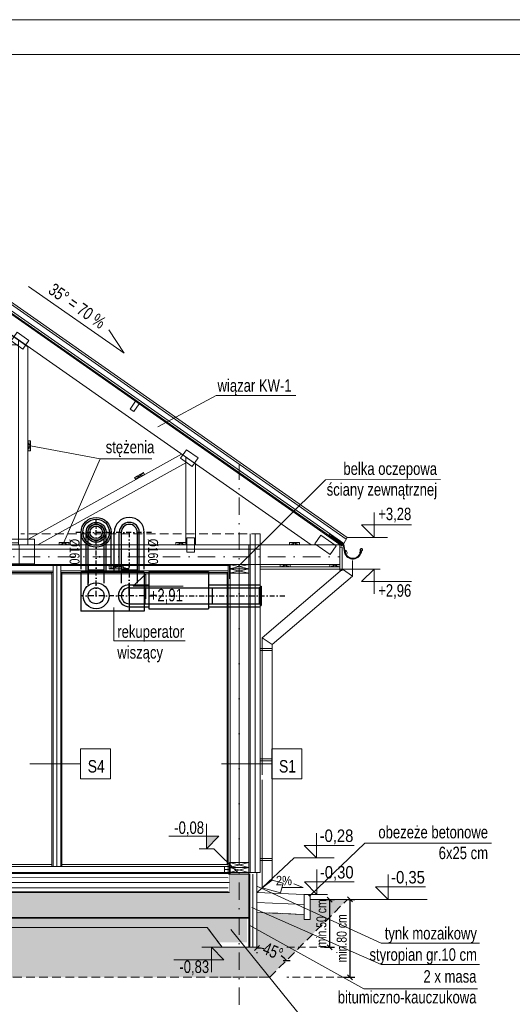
# Model space of a CAD drawing. Header units: inches. Extents: x 0 to 77643, y -44170 to 0.
# Tile 153 of 159: x 74493 to 74987, y -38552 to -37565. Entities that reach past the tile are written whole.
import ezdxf
from ezdxf.enums import TextEntityAlignment as Align

# ---------------------------------------------------------------- set-up
doc = ezdxf.new("R2010")
doc.units = ezdxf.units.IN
doc.header["$MEASUREMENT"] = 0
for name, pattern in [('DASHDOT', [1, 0.5, -0.25, 0, -0.25]), ('DASHED', [0.75, 0.5, -0.25]), ('HIDDEN', [0.375, 0.25, -0.125])]:
    doc.linetypes.add(name, pattern=pattern)
doc.layers.get('0').update_dxf_attribs({"lineweight": 0})
doc.layers.get('Defpoints').update_dxf_attribs({"lineweight": 0})
for name, color, linetype, lineweight in [('A--tabelka rysunku', 7, 'Continuous', 0), ('p--elewacja cienka', 251, 'Continuous', 0), ('p--koty wyso-konstr', 1, 'Continuous', 9), ('p--koty wysok.', 141, 'Continuous', 0), ('p--ocieplenie w.wew.', 53, 'Continuous', 0), ('p--ocieplenie-w.zew', 77, 'Continuous', 0), ('p--opisy dodatkowe', 33, 'Continuous', 0), ('p--opisy konstrukcji', 64, 'Continuous', 0), ('p--osie konstr', 1, 'DASHDOT', 15), ('p--przekrój szraf', 56, 'HIDDEN', 5), ('p--przekrój-cienki', 2, 'HIDDEN', 5), ('p--przekrój-drew', 3, 'Continuous', 20), ('p--przekrój-izolacje', 9, 'Continuous', 0), ('p--płyta GK', 2, 'Continuous', 0), ('p--rekuperator', 204, 'Continuous', 25), ('p--spadki terenu', 141, 'Continuous', 0), ('p--symbole ścian', 53, 'Continuous', 0), ('p--wiązar dachowy', 3, 'Continuous', 0), ('p--wymiary-1-50', 5, 'Continuous', 0)]:
    doc.layers.add(name, color=color, linetype=linetype, lineweight=lineweight)
doc.styles.add('1-50', font='arial.ttf', dxfattribs={"width": 0.75, "height": 12.5})
doc.styles.add('1-50m', font='arial.ttf', dxfattribs={"width": 0.75, "height": 10})
doc.styles.get("Standard").update_dxf_attribs({"font": 'arial.ttf', "width": 0.75})
doc.styles.add('STYL-1', font='arial.ttf', dxfattribs={"width": 0.75})
doc.linetypes.add('BATTING', pattern='A,0.0001,-0.1,[134,ltypeshp.shx,S=0.1,R=0,X=-0.1,Y=0],-0.2,[134,ltypeshp.shx,S=0.1,R=180,X=0.1,Y=0],-0.1', length=0.4001)
doc.linetypes.add('LINIA17', pattern='A,1e-05,[146,RODZLIN.shx,S=0.03819,R=0,X=0,Y=-0.13482],-1.52796', length=1.52797)
doc.linetypes.add('Teren', pattern='A,1e-06,[1,GRUNT.shx,S=0.01,R=0,X=-0.0001,Y=0],-2', length=2.000001)
doc.dimstyles.new('1-50', dxfattribs={"dimtxt": 12.5, "dimasz": 5, "dimexe": 5, "dimexo": 5, "dimgap": 0.09, "dimtad": 0, "dimdsep": 46, "dimtxsty": '1-50', "dimblk": 'OBLIQUE', "dimcen": 0.09, "dimadec": 0, "dimazin": 0, "dimtfac": 1, "dimtdec": 4, "dimtix": 1, "dimtofl": 0, "dimtmove": 2, "dimatfit": 3, "dimldrblk": 'OBLIQUE', "dimfxl": 5, "dimfxlon": 1, "dimtvp": 0.8, "dimtolj": 1, "dimtzin": 0, "dimarcsym": 0})
doc.dimstyles.new('1-50m', dxfattribs={"dimtxt": 12.5, "dimasz": 5, "dimexe": 5, "dimexo": 5, "dimgap": 0.09, "dimtad": 0, "dimdsep": 46, "dimtxsty": '1-50', "dimblk": 'OBLIQUE', "dimcen": 0.09, "dimadec": 0, "dimazin": 0, "dimtfac": 1, "dimtdec": 4, "dimtix": 1, "dimtofl": 0, "dimtmove": 2, "dimatfit": 3, "dimldrblk": 'OBLIQUE', "dimfxl": 5, "dimfxlon": 1, "dimtvp": 0.8, "dimtolj": 1, "dimtzin": 0, "dimarcsym": 0})

# ---------------------------------------------------------------- blocks, each defined once
blk = doc.blocks.new('kota wykoń')
for p, q in [((0, 25), (0, 0)), ((0, 0), (-12.5, 12.5)), ((-12.5, 12.5), (37.5, 12.5))]:
    blk.add_line(p, q)
at = {"lineweight": 0}
blk.add_line((-2.5, 0), (2.5, 0), dxfattribs=at)
blk = doc.blocks.new('_OBLIQUE')
at = {"color": 0, "linetype": 'ByBlock', "lineweight": -2}
for p, q in [((-0.5, -0.5), (0.5, 0.5)), ((0, 0), (0, 0))]:
    blk.add_line(p, q, dxfattribs=at)
blk = doc.blocks.new('*D1103')
at = {"layer": 'Defpoints', "color": 0}
for p in [(74049.68, -38393.6), (74734.08, -38393.6), (74734.08, -38639.65)]:
    blk.add_point(p, dxfattribs=at)
at = {"layer": 'p--wymiary-1-50', "color": 0, "lineweight": -2}
for p, q in [((74049.68, -38634.65), (74049.68, -38644.65)), ((74734.08, -38634.65), (74734.08, -38644.65)), ((74049.68, -38639.65), (74734.08, -38639.65))]:
    blk.add_line(p, q, dxfattribs=at)
at = {"layer": 'p--wymiary-1-50', "color": 0, "lineweight": -2, "xscale": 5, "yscale": 5, "zscale": 5, "rotation": 180}
blk.add_blockref('_OBLIQUE', (74049.68, -38639.65), dxfattribs=at)
at = {"layer": 'p--wymiary-1-50', "color": 0, "lineweight": -2, "xscale": 5, "yscale": 5, "zscale": 5}
blk.add_blockref('_OBLIQUE', (74734.08, -38639.65), dxfattribs=at)
at = {"layer": 'p--wymiary-1-50', "color": 0, "linetype": 'Continuous', "ltscale": 12, "insert": (74391.88, -38629.44), "char_height": 12.5, "attachment_point": 5, "style": '1-50'}
blk.add_mtext('\\A1;684.4', dxfattribs=at)
blk = doc.blocks.new('*D1105')
at = {"layer": 'Defpoints', "color": 0}
for p in [(74713.13, -38406.03), (74734.08, -38406.03), (74734.08, -38609.96)]:
    blk.add_point(p, dxfattribs=at)
at = {"layer": 'p--wymiary-1-50', "color": 0, "lineweight": -2}
for p, q in [((74713.13, -38604.96), (74713.13, -38614.96)), ((74734.08, -38604.96), (74734.08, -38614.96)), ((74713.13, -38609.96), (74708.13, -38609.96)), ((74734.08, -38609.96), (74739.08, -38609.96))]:
    blk.add_line(p, q, dxfattribs=at)
at = {"layer": 'p--wymiary-1-50', "color": 0, "lineweight": -2, "xscale": 5, "yscale": 5, "zscale": 5}
blk.add_blockref('_OBLIQUE', (74713.13, -38609.96), dxfattribs=at)
at = {"layer": 'p--wymiary-1-50', "color": 0, "lineweight": -2, "xscale": 5, "yscale": 5, "zscale": 5, "rotation": 180}
blk.add_blockref('_OBLIQUE', (74734.08, -38609.96), dxfattribs=at)
at = {"layer": 'p--wymiary-1-50', "color": 0, "linetype": 'Continuous', "ltscale": 12, "insert": (74723.61, -38599.75), "char_height": 12.5, "attachment_point": 5, "style": '1-50'}
blk.add_mtext('\\A1;20.95', dxfattribs=at)
blk = doc.blocks.new('wiązar')
at = {"linetype": 'DASHED'}
blk.add_line((221.23, 21.5), (421.27, 21.5), dxfattribs=at)
for p, q in [((-9.75, 0), (-9.75, -4.5)), ((9.75, 0), (-9.75, 0)), ((-9.75, 0), (9.75, -4.5)), ((-9.75, -4.5), (9.75, 0)), ((-9.75, 0), (9.75, 0)), ((9.75, -4.5), (9.75, 0)), ((632.75, 0), (632.75, -4.5)), ((652.25, 0), (632.75, 0)), ((632.75, 0), (652.25, -4.5)), ((632.75, -4.5), (652.25, 0)), ((632.75, 0), (652.25, 0)), ((652.25, -4.5), (652.25, 0)), ((-9.75, -4.5), (9.75, -4.5)), ((-9.75, -4.5), (-9.75, -14.5)), ((-9.75, -4.5), (-9.75, -9)), ((9.75, -4.5), (-9.75, -4.5)), ((-9.75, -4.5), (9.75, -9)), ((-9.75, -9), (9.75, -4.5)), ((-9.75, -4.5), (9.75, -4.5)), ((-9.75, -9), (9.75, -9)), ((9.75, -4.5), (9.75, -14.5)), ((9.75, -9), (9.75, -4.5)), ((632.75, -4.5), (652.25, -4.5)), ((632.75, -4.5), (632.75, -14.5)), ((632.75, -4.5), (632.75, -9)), ((652.25, -4.5), (632.75, -4.5)), ((632.75, -4.5), (652.25, -9)), ((632.75, -9), (652.25, -4.5)), ((632.75, -4.5), (652.25, -4.5)), ((632.75, -9), (652.25, -9)), ((652.25, -4.5), (652.25, -14.5)), ((652.25, -9), (652.25, -4.5))]:
    blk.add_line(p, q)
at = {"linetype": 'DASHED', "ltscale": 0.5}
for p, q in [((512.25, 0), (512.25, -4.5)), ((531.75, 0), (512.25, 0)), ((512.25, 0), (531.75, -4.5)), ((512.25, -4.5), (531.75, 0)), ((512.25, 0), (531.75, 0)), ((531.75, -4.5), (531.75, 0)), ((512.25, -4.5), (531.75, -4.5)), ((531.75, -4.5), (512.25, -4.5)), ((512.25, -4.5), (531.75, -4.5))]:
    blk.add_line(p, q, dxfattribs=at)
for points in [[(-100.95, 20), (-100.95, 19.5), (-72.03, 19.5), (321.25, 294.87), (321.25, 315.63)], [(321.25, 315.63), (321.25, 294.87), (714.53, 19.5), (743.45, 19.5), (743.45, 20)], [(228.01, 229.59), (221.23, 224.84), (221.23, 220.09), (421.27, 220.09), (421.27, 224.84), (414.49, 229.59)], [(221.23, 224.84), (211.73, 218.18), (211.73, 19.5), (221.23, 19.5)], [(430.77, 218.18), (421.27, 224.84), (421.27, 19.5), (430.77, 19.5)], [(533.12, 155.68), (536.8, 153.1), (542.25, 160.88), (538.57, 163.46)], [(211.73, 113.84), (211.73, 123.84), (209.23, 123.84), (209.23, 113.84)], [(211.73, 113.84), (211.73, 123.84), (209.23, 113.84), (209.23, 123.84)], [(430.77, 113.84), (430.77, 123.84), (433.27, 123.84), (433.27, 113.84)], [(430.77, 113.84), (430.77, 123.84), (433.27, 113.84), (433.27, 123.84)], [(53.44, 101.92), (53.44, 107.35), (43.94, 100.7), (43.94, 19.5), (53.44, 19.5)], [(589.06, 101.92), (589.06, 107.35), (598.56, 100.7), (598.56, 19.5), (589.06, 19.5)], [(103.6, 84.95), (94.86, 89.8), (96.07, 91.99), (104.81, 87.13)], [(103.6, 84.95), (94.86, 89.8), (104.81, 87.13), (96.07, 91.99)], [(538.9, 84.95), (547.64, 89.8), (546.43, 91.99), (537.69, 87.13)], [(538.9, 84.95), (547.64, 89.8), (537.69, 87.13), (546.43, 91.99)], [(-50.48, 19.5), (-60.48, 19.5), (-60.48, 22), (-50.48, 22)], [(-50.48, 19.5), (-60.48, 19.5), (-50.48, 22), (-60.48, 22)], [(63.44, 19.5), (53.44, 19.5), (53.44, 22), (63.44, 22)], [(63.44, 19.5), (53.44, 19.5), (63.44, 22), (53.44, 22)], [(180.61, 19.5), (170.61, 19.5), (170.61, 22), (180.61, 22)], [(180.61, 19.5), (170.61, 19.5), (180.61, 22), (170.61, 22)], [(461.89, 19.5), (471.89, 19.5), (471.89, 22), (461.89, 22)], [(461.89, 19.5), (471.89, 19.5), (461.89, 22), (471.89, 22)], [(579.06, 19.5), (589.06, 19.5), (589.06, 22), (579.06, 22)], [(579.06, 19.5), (589.06, 19.5), (579.06, 22), (589.06, 22)], [(692.98, 19.5), (702.98, 19.5), (702.98, 22), (692.98, 22)], [(692.98, 19.5), (702.98, 19.5), (692.98, 22), (702.98, 22)], [(422.05, 0), (422.05, 19.5), (-100.95, 19.5), (-100.95, 0)], [(743.45, 0), (743.45, 19.5), (422.05, 19.5), (422.05, 0)], [(-90.95, -2.5), (-100.95, -2.5), (-100.95, 0), (-90.95, 0)], [(-90.95, -2.5), (-100.95, -2.5), (-90.95, 0), (-100.95, 0)], [(-50.95, -2.5), (-40.95, -2.5), (-40.95, 0), (-50.95, 0)], [(-50.95, -2.5), (-40.95, -2.5), (-50.95, 0), (-40.95, 0)], [(116.25, -2.5), (126.25, -2.5), (126.25, 0), (116.25, 0)], [(116.25, -2.5), (126.25, -2.5), (116.25, 0), (126.25, 0)], [(316.25, -2.5), (326.25, -2.5), (326.25, 0), (316.25, 0)], [(316.25, -2.5), (326.25, -2.5), (316.25, 0), (326.25, 0)], [(526.25, -2.5), (516.25, -2.5), (516.25, 0), (526.25, 0)], [(526.25, -2.5), (516.25, -2.5), (526.25, 0), (516.25, 0)], [(693.45, -2.5), (683.45, -2.5), (683.45, 0), (693.45, 0)], [(693.45, -2.5), (683.45, -2.5), (693.45, 0), (683.45, 0)], [(743.45, -2.5), (733.45, -2.5), (733.45, 0), (743.45, 0)], [(743.45, -2.5), (733.45, -2.5), (743.45, 0), (733.45, 0)]]:
    blk.add_lwpolyline(points, close=True)
at = {"lineweight": 0}
for points in [[(314.1, 300), (328.4, 300), (328.4, 310.5), (314.1, 310.5)], [(216.78, 215.83), (228.5, 224.03), (222.47, 232.63), (210.76, 224.43)], [(431.74, 224.43), (420.03, 232.63), (414, 224.03), (425.72, 215.83)], [(52.78, 114.9), (41.06, 106.7), (47.09, 98.1), (58.8, 106.3)], [(589.72, 114.9), (601.44, 106.7), (595.41, 98.1), (583.7, 106.3)], [(-91.01, 9.92), (-75.94, 20.48), (-81.96, 29.08), (-97.04, 18.52)], [(52.49, 12.35), (52.49, 26.65), (44.89, 26.65), (44.89, 12.35)], [(219.75, 23.5), (205.45, 23.5), (205.45, 13), (219.75, 13)], [(406.65, 0.6), (437.45, 0.6), (437.45, 25.4), (406.65, 25.4)], [(590.01, 12.35), (590.01, 26.65), (597.61, 26.65), (597.61, 12.35)], [(739.54, 18.52), (724.46, 29.08), (718.44, 20.48), (733.51, 9.92)]]:
    blk.add_lwpolyline(points, close=True, dxfattribs=at)
for points in [[(53.44, 101.92), (201.94, 19.5), (211.73, 19.5), (211.73, 24.93), (57.77, 110.38)], [(589.06, 101.92), (440.56, 19.5), (430.77, 19.5), (430.77, 24.93), (584.73, 110.38)]]:
    blk.add_lwpolyline(points)
blk = doc.blocks.new('rynna-45')
for p, q in [((-1.41, -1.32), (-11.79, -11.71)), ((-0.91, -1.82), (-1.41, -1.32)), ((-11.96, -12.39), (-11.96, -20.3)), ((-11.26, -20.3), (-11.26, -12.39)), ((-27.37, -21.82), (-28.05, -21.98))]:
    blk.add_line(p, q)
blk.add_lwpolyline([(-9.87, -13.4), (1.77, -1.77), (0, 0), (-1.32, -1.32), (-0.86, -1.78), (-11.15, -12.06)], close=True)
for points in [[(-25.96, -23.48), (-26.71, -22.03), (-27.29, -19.9, 0.048174), (-27.44, -19.76, 0.04778), (-27.61, -19.64, 0.061445), (-27.88, -19.54, 0.046774), (-28.23, -19.48, 0.062395), (-28.55, -19.51, 0.054375), (-28.9, -19.61, 0.084239), (-29.19, -19.8, 0.085036), (-29.41, -20.08, 0.101297), (-29.51, -20.44, 0.076993), (-29.48, -20.9, 0.05766), (-29.34, -21.29, 0.100713), (-29.16, -21.53, 0.059375), (-28.9, -21.71, 0.062153), (-28.6, -21.82, 0.022296), (-28.27, -21.88, 0.087626), (-27.16, -24.64, 0.087626)], [(-27.36, -20.29, 0.064523), (-27.39, -20.13, 0.095497), (-27.45, -20.03, 0.048174), (-27.57, -19.91, 0.04778), (-27.71, -19.82, 0.061445), (-27.93, -19.73, 0.046774), (-28.24, -19.68, 0.062395), (-28.52, -19.7, 0.054375), (-28.82, -19.79, 0.084239), (-29.06, -19.95, 0.085036), (-29.23, -20.17, 0.101297), (-29.31, -20.46, 0.076993), (-29.29, -20.85, 0.05766), (-29.16, -21.2, 0.100713), (-29.03, -21.37, 0.059375), (-28.8, -21.53, 0.062153), (-28.55, -21.62, 0.022296), (-28.24, -21.68, 0.044622), (-28.08, -21.69, 0.01753), (-27.83, -21.67, 0.028001), (-27.68, -21.65, 0.010456), (-27.62, -21.63, 0.061145), (-27.61, -21.63, 0.070187), (-27.6, -21.62, 0.023834), (-27.57, -21.6, 0.045803), (-27.53, -21.54, 0.11654), (-27.53, -21.51, 0.003679), (-27.52, -21.49, 0.000362), (-27.52, -21.34, 0.000966), (-27.52, -21.25, 0.000732), (-27.52, -21.13)], [(-13.76, -21.76, -0.126579), (-12.97, -18.87, -0.092779), (-12.67, -18.6, -0.008851), (-12.57, -18.54, -0.06923), (-12.5, -18.52, -0.078464), (-12.39, -18.51, -0.069961), (-12.28, -18.54, -0.062579), (-12.19, -18.58, -0.09361), (-12.12, -18.66, -0.080703), (-12.07, -18.77, -0.004766), (-12.06, -18.8), (-12.06, -20.29, -0.072114), (-12.45, -22.47)], [(-12.16, -20.29, 0.010987), (-12.15, -19.9, 0.020209), (-12.16, -19.69, 0.003793), (-12.21, -19.15, 0.012684), (-12.23, -18.99, 0.02716), (-12.26, -18.82, 0.080703), (-12.29, -18.77, 0.09361), (-12.31, -18.75, 0.062579), (-12.35, -18.72, 0.069961), (-12.41, -18.71, 0.078464), (-12.46, -18.71, 0.06923), (-12.47, -18.72, 0.008851), (-12.56, -18.77, 0.092779), (-12.82, -18.99, 0.08666), (-12.98, -19.3)]]:
    blk.add_lwpolyline(points, format="xyb")
for centre, radius, start, end in [((-10.76, -12.39), 1.2, 115, 180), ((-10.76, -12.39), 0.5, 115, 180), ((-19.76, -20.06), 8.5, 193.03158, 358.38358), ((-19.76, -20.06), 7.8, 193.03261, 358.23719), ((-19.76, -20.06), 7.6, 181.76281, 358.23719)]:
    blk.add_arc(centre, radius, start, end)
blk = doc.blocks.new('kota wys.-konstr.')
blk.add_hatch(color=256).paths.add_polyline_path([(0, 0), (0, 12.5), (-12.5, 12.5)])
for p, q in [((0, 25), (0, 0)), ((0, 0), (-12.5, 12.5)), ((-12.5, 12.5), (37.5, 12.5))]:
    blk.add_line(p, q)
at = {"lineweight": 0}
blk.add_line((-2.5, 0), (2.5, 0), dxfattribs=at)
blk = doc.blocks.new('*D1116')
at = {"color": 0, "linetype": 'Continuous', "lineweight": -2, "ltscale": 12}
for p, q in [((74820.51, -38446.68), (74829.1, -38446.68)), ((74824.1, -38446.68), (74824.1, -38524.68)), ((74819.1, -38524.68), (74829.1, -38524.68))]:
    blk.add_line(p, q, dxfattribs=at)
at = {"layer": 'Defpoints', "color": 0}
for p in [(74815.51, -38446.68), (74764.26, -38524.68), (74824.1, -38524.68)]:
    blk.add_point(p, dxfattribs=at)
at = {"color": 0, "lineweight": -2, "xscale": 5, "yscale": 5, "zscale": 5}
for p, rotation in [((74824.1, -38446.68), 90), ((74824.1, -38524.68), 270)]:
    blk.add_blockref('_OBLIQUE', p, dxfattribs=dict(at, rotation=rotation))
at = {"color": 0, "linetype": 'Continuous', "ltscale": 12, "insert": (74815.94, -38485.68), "char_height": 10, "attachment_point": 5, "rotation": 90, "style": '1-50m'}
blk.add_mtext('\\A1;min.80 cm', dxfattribs=at)
blk = doc.blocks.new('*D1117')
at = {"color": 0, "linetype": 'Continuous', "lineweight": -2, "ltscale": 12}
for p, q in [((74798.71, -38446.81), (74808.71, -38446.81)), ((74803.71, -38446.81), (74803.71, -38494.68)), ((74798.71, -38494.68), (74808.71, -38494.68))]:
    blk.add_line(p, q, dxfattribs=at)
at = {"layer": 'Defpoints', "color": 0}
for p in [(74783.49, -38446.81), (74760.98, -38494.68), (74803.71, -38494.68)]:
    blk.add_point(p, dxfattribs=at)
at = {"color": 0, "lineweight": -2, "xscale": 5, "yscale": 5, "zscale": 5}
for p, rotation in [((74803.71, -38446.81), 90), ((74803.71, -38494.68), 270)]:
    blk.add_blockref('_OBLIQUE', p, dxfattribs=dict(at, rotation=rotation))
at = {"color": 0, "linetype": 'Continuous', "ltscale": 12, "insert": (74795.54, -38470.75), "char_height": 10, "attachment_point": 5, "rotation": 90, "style": '1-50m'}
blk.add_mtext('\\A1;min.50 cm', dxfattribs=at)
blk = doc.blocks.new('*D1118')
at = {"color": 0, "linetype": 'Continuous', "lineweight": -2, "ltscale": 12}
blk.add_line((74730.88, -38499.68), (74730.88, -38500.46), dxfattribs=at)
for start, end in [(80.51845, 90), (45, 54.48155)]:
    blk.add_arc((74730.88, -38537.46), 42, start, end, dxfattribs=at)
at = {"layer": 'Defpoints', "color": 0}
for p in [(74821.66, -38446.68), (74730.88, -38459.68), (74730.88, -38494.68), (74751.88, -38501.09), (74743.66, -38524.68)]:
    blk.add_point(p, dxfattribs=at)
at = {"color": 0, "lineweight": -2, "xscale": 5, "yscale": 5, "zscale": 5}
for p, rotation in [((74730.88, -38495.46), 180), ((74760.58, -38507.76), 314.9999999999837)]:
    blk.add_blockref('_OBLIQUE', p, dxfattribs=dict(at, rotation=rotation))
at = {"color": 0, "linetype": 'Continuous', "ltscale": 12, "insert": (74746.95, -38498.66), "char_height": 12.5, "attachment_point": 5, "rotation": 337.5, "style": '1-50'}
blk.add_mtext('\\A1;45%%d', dxfattribs=at)
blk = doc.blocks.new('Z-went-wer.3-przekrój')
at = {"linetype": 'DASHDOT', "ltscale": 10}
for p, q in [((-131.22, 269.5), (-131.22, 346.22)), ((-75.76, 333.08), (-152.27, 333.08)), ((-97.97, 333.08), (-97.97, 278.78)), ((-131.22, 279.78), (-131.22, 301.28)), ((-83.17, 269.5), (-146.47, 269.5)), ((-78.47, 269.41), (60.19, 269.41))]:
    blk.add_line(p, q, dxfattribs=at)
at = {"ltscale": 10}
for p, q in [((-146.22, 296.05), (-146.22, 333.08)), ((-141.22, 294.25), (-141.22, 333.08)), ((-121.22, 294.25), (-121.22, 333.08)), ((-116.22, 296.05), (-116.22, 333.08)), ((-112.97, 294.25), (-112.97, 333.08)), ((-107.97, 294.25), (-107.97, 333.08)), ((-87.97, 294.25), (-87.97, 333.08)), ((-82.97, 296.05), (-82.97, 333.08)), ((-97.97, 280.41), (-78.47, 280.41)), ((-18.47, 280.41), (33.15, 280.41)), ((-97.98, 258.41), (-78.47, 258.41)), ((-18.47, 258.41), (33.15, 258.41))]:
    blk.add_line(p, q, dxfattribs=at)
for p, q in [((-139.22, 280.28), (-139.22, 333.08)), ((-123.22, 282), (-123.22, 333.08)), ((-139.22, 301.28), (-139.22, 282)), ((-139.22, 300), (-123.22, 300)), ((-139.22, 295.5), (-123.22, 295.5)), ((-83.17, 293), (-83.17, 254)), ((-83.17, 293), (-83.17, 280.41)), ((-78.47, 293.41), (-78.47, 256.41)), ((-78.47, 293.41), (-18.47, 293.41)), ((-18.47, 293.41), (-18.47, 256.41)), ((-97.97, 277.41), (-14.97, 277.41)), ((-81.97, 261.41), (-81.97, 277.41)), ((-14.97, 277.41), (-14.97, 261.41)), ((-14.97, 277.41), (33.15, 277.41)), ((32.2, 277.45), (32.2, 261.38)), ((33.38, 277.44), (32.2, 277.44)), ((33.15, 277.45), (33.15, 261.38)), ((33.38, 279.19), (33.38, 259.63)), ((33.38, 279.19), (34.2, 279.19)), ((34.2, 279.19), (34.2, 259.63)), ((-97.97, 261.41), (-14.97, 261.41)), ((-83.17, 258.41), (-83.17, 254)), ((-14.97, 261.41), (33.15, 261.41)), ((33.38, 261.38), (32.2, 261.38)), ((33.38, 259.63), (34.2, 259.63)), ((-78.48, 256.41), (-18.47, 256.41)), ((-78.47, 256.41), (-18.47, 256.41))]:
    blk.add_line(p, q)
at = {"linetype": 'Continuous'}
for p, q in [((-105.97, 333.08), (-105.97, 282)), ((-89.97, 333.08), (-89.97, 282)), ((-127.92, 309.04), (-127.92, 307.69)), ((-105.97, 300), (-89.97, 300)), ((-146.47, 293), (-146.47, 254)), ((-83.17, 293), (-146.47, 293)), ((-105.97, 295.5), (-89.97, 295.5)), ((-83.17, 293), (-83.17, 280.41)), ((-97.97, 269.5), (-97.97, 282)), ((-97.97, 282), (-97.97, 254)), ((-83.17, 258.41), (-83.17, 254)), ((-83.17, 254), (-146.47, 254))]:
    blk.add_line(p, q, dxfattribs=at)
at = {"linetype": 'DASHDOT', "ltscale": 10}
blk.add_lwpolyline([(-131.22, 281.28), (-131.22, 280.78)], dxfattribs=at)
at = {"ltscale": 10}
for radius in [15, 13.25, 10, 8.25]:
    blk.add_circle((-131.22, 333.08), radius, dxfattribs=at)
for centre, radius in [((-131.22, 333.08), 8), ((-131.22, 333.08), 6.25), ((-131.22, 269.5), 13), ((-131.22, 269.5), 8)]:
    blk.add_circle(centre, radius)
for centre, radius, start, end in [((-97.97, 333.08), 15, 0, 180), ((-97.97, 333.08), 10, 0, 180), ((-97.97, 269.5), 11, 90, 270)]:
    blk.add_arc(centre, radius, start, end, dxfattribs=at)
at = {"linetype": 'Continuous'}
blk.add_arc((-97.97, 333.08), 8, 0, 180, dxfattribs=at)
blk.add_arc((-97.97, 269.5), 8, 90, 270)
at = {"char_height": 10, "attachment_point": 7, "rotation": 270}
for insert in [(-158.21, 326.54), (-79.51, 326.65)]:
    blk.add_mtext_dynamic_manual_height_columns('%%C160', width=46.3342, gutter_width=12.5, heights=[0], dxfattribs=dict(at, insert=insert))

msp = doc.modelspace()

# ---------------------------------------------------------------- hatches: boundary and pattern name
at = {"linetype": 'Continuous', "lineweight": 5}
h = msp.add_hatch(dxfattribs=at)
h.set_pattern_fill('02-TYNK ZAPRAWA', color=251, scale=10, style=0)
h.set_pattern_definition([(10, (24835.61, -21833.024), (-0.285407, 30.412473), [0, -10]), (12, (24838.61, -21838.024), (-3.302908, 29.968163), [0, -10]), (-3, (24831.61, -21840.024), (6.563226, 29.697206), [0, -15]), (-82, (24832.61, -21838.524), (41.559146, -8.29683), [0, -5]), (23, (24831.61, -21839.524), (6.688163, 35.429768), [0, -8]), (58, (24829.61, -21842.024), (37.630472, -5.826453), [0, -6]), (79, (24829.61, -21836.024), (-36.947797, 14.31294), [0, -9]), (40, (24835.61, -21833.024), (-28.30916, 41.51616), [0, -10]), (92, (24838.61, -21838.024), (-40.080332, 1.602193), [0, -10]), (-43, (24831.61, -21840.024), (51.39665, 47.78477), [0, -15]), (-12, (24832.61, -21838.524), (19.931417, 26.433664), [0, -5]), (63, (24831.61, -21839.524), (-16.75938, 30.985855), [0, -9]), (6, (24829.6103, -21842.024), (15.492735, -3.9019435), [0, -6]), (138, (24829.61, -21836.024), (-37.989413, -31.73018), [0, -43]), (82, (24835.61, -21833.024), (-29.012177, 9.126533), [1, -10]), (-12, (24838.61, -21838.024), (9.171794, 28.720693), [1, -10]), (37, (24831.61, -21840.024), (-14.061273, 26.96814), [1, -15]), (-102, (24832.61, -21838.524), (36.21514, -22.010534), [1, -5]), (103, (24831.61, -21839.524), (-33.730123, 12.73887), [1, -8]), (-19, (24829.61, -21842.024), (2.787893, -37.976672), [1, -6]), (9, (24829.61, -21836.024), (0.812874, 39.614887), [1, -9]), (-92, (24835.61, -21833.024), (49.795044, -6.74193), [1, -10]), (-62, (24838.61, -21838.024), (36.726318, 16.13002), [1, -10]), (143, (24831.61, -21840.024), (-46.12023, -52.89541), [1, -15]), (112, (24832.61, -21838.524), (-33.060008, 1.742376), [1, -5]), (-53, (24831.61, -21839.524), (35.19673, 1.479925), [1, -9]), (126, (24829.6103, -21842.024), (-4.3671853, 15.3680738), [1, -6]), (38, (24829.61, -21836.024), (-24.651337, 42.922157), [1, -43]), (82, (24835.71, -21833.024), (-29.012177, 9.126533), [1, -10]), (-12, (24838.71, -21838.024), (9.171794, 28.720693), [1, -10]), (37, (24831.71, -21840.024), (-14.061273, 26.96814), [1, -15]), (-102, (24832.71, -21838.524), (36.21514, -22.010534), [1, -5]), (103, (24831.71, -21839.524), (-33.730123, 12.73887), [1, -8]), (-19, (24829.51, -21842.024), (2.787893, -37.976672), [1, -6]), (9, (24829.51, -21836.024), (0.812874, 39.614887), [1, -9]), (-92, (24835.71, -21833.024), (49.795044, -6.74193), [1, -10]), (-62, (24838.71, -21838.024), (36.726318, 16.13002), [1, -10]), (143, (24831.71, -21840.024), (-46.12023, -52.89541), [1, -15]), (112, (24832.71, -21838.524), (-33.060008, 1.742376), [1, -5]), (-53, (24831.71, -21839.524), (35.19673, 1.479925), [1, -9]), (126, (24829.5103, -21842.024), (-4.3671853, 15.3680738), [1, -6]), (38, (24829.51, -21836.024), (-24.651337, 42.922157), [1, -43])])
h.paths.add_polyline_path([(73962.10902, -38446.68408), (74040.10902, -38524.68408), (74743.65765, -38524.68408), (74821.65765, -38446.68408), (74784.08333, -38446.68408), (74784.08333, -38466.68408), (74778.08333, -38466.68408), (74778.08333, -38461.68408), (74730.88333, -38459.68408), (74730.88333, -38494.68408), (74695.98333, -38494.68408), (74680.98333, -38474.68408), (74102.88333, -38474.68408), (74087.88333, -38494.68408), (74050.88333, -38494.68408), (74050.88333, -38459.80536), (74005.63333, -38461.68408), (74005.63333, -38466.68408), (73999.63333, -38466.68408), (73999.63333, -38446.68408), (73963.07694, -38448.31698)])
at = {"layer": 'p--przekrój szraf', "transparency": 33554687}
h = msp.add_hatch(dxfattribs=at)
h.set_pattern_fill('ANSI33', color=256, scale=30, style=0)
h.paths.add_polyline_path([(74080.38333, -38439.68408), (74080.38333, -38419.68408), (74060.88333, -38419.68408), (74060.88333, -38464.68408), (74722.88333, -38464.68408), (74722.88333, -38419.68408), (74703.38333, -38419.68408), (74703.38333, -38439.68408)])
at = {"layer": 'p--przekrój szraf', "linetype": 'Continuous', "lineweight": 5, "transparency": 33554687}
h = msp.add_hatch(dxfattribs=at)
h.set_pattern_fill('03-Beton', color=256, scale=10, angle=180, style=0)
h.set_pattern_definition([(-45, (0, 0), (5.30330086, 1.76776695), [1.5, -2, 1.5])])
edge = h.paths.add_edge_path()
edge.add_line((74102.88333, -38474.68408), (74680.88333, -38474.68408))
edge.add_line((74720.88333, -38489.68408), (74695.88333, -38489.68408))
edge.add_line((74695.88333, -38489.68408), (74680.88333, -38474.68408))
edge.add_line((74087.88333, -38489.68408), (74062.88333, -38489.68408))
edge.add_line((74062.88333, -38489.68408), (74062.88333, -38464.68408))
edge.add_line((74062.88333, -38464.68408), (74720.88333, -38464.68408))
edge.add_line((74720.88333, -38464.68408), (74720.88333, -38489.68408))
edge.add_line((74720.88333, -38489.68408), (74695.88333, -38489.68408))
edge.add_line((74062.88333, -38489.68408), (74087.88333, -38489.68408))
edge.add_line((74087.88333, -38489.68408), (74102.88333, -38474.68408))

# ---------------------------------------------------------------- linework, layer by layer
at = {"linetype": 'Continuous', "ltscale": 12}
for p, q in [((74722.88333, -38110.68408), (74722.88333, -38091.18408)), ((74782.08333, -38441.68408), (74801.53825, -38441.68408))]:
    msp.add_line(p, q, dxfattribs=at)
at = {"linetype": 'HIDDEN', "ltscale": 30}
for p, q in [((74760.98333, -38494.68408), (74798.7054, -38494.68408)), ((74819.10494, -38524.68408), (74760.98333, -38524.68408))]:
    msp.add_line(p, q, dxfattribs=at)
at = {"linetype": 'Continuous', "ltscale": 12}
msp.add_lwpolyline([(74698.38333, -38413.68408), (74703.38333, -38413.68408), (74703.38333, -38419.68408), (74698.38333, -38419.68408)], close=True, dxfattribs=at)
at = {"layer": 'A--tabelka rysunku', "linetype": 'Continuous'}
for points in [[(73442.6501, -39049.6055), (75542.6501, -39049.6055), (75542.6501, -37564.6055), (73442.6501, -37564.6055)], [(73442.6501, -39049.6055), (75542.6501, -39049.6055), (75542.6501, -37564.6055), (73442.6501, -37564.6055)], [(73567.6501, -39014.6055), (75507.6501, -39014.6055), (75507.6501, -37599.6055), (73567.6501, -37599.6055)]]:
    msp.add_lwpolyline(points, close=True, dxfattribs=at)
at = {"layer": 'p--elewacja cienka', "lineweight": 5}
for p, q in [((74736.23333, -38184.21731), (74816.61928, -38115.64577)), ((74816.61928, -38115.64577), (74826.61928, -38122.40485)), ((74826.61928, -38122.40485), (74826.61928, -38106.76928)), ((74746.23333, -38190.97639), (74826.61928, -38122.40485)), ((74746.23333, -38190.97639), (74736.23333, -38184.21731)), ((74736.23333, -38321.68408), (74736.23333, -38184.21731)), ((74746.23333, -38427.30505), (74746.23333, -38190.97639)), ((74736.23333, -38434.97832), (74736.23333, -38326.68408)), ((74746.23333, -38427.30505), (74736.23333, -38434.97832)), ((74746.23333, -38427.30505), (74757.20361, -38430.24453)), ((74757.20361, -38430.24453), (74754.61542, -38439.90378)), ((74736.23333, -38434.97832), (74754.61542, -38439.90378))]:
    msp.add_line(p, q, dxfattribs=at)
for points in [[(74746.23333, -38194.94718), (74734.23333, -38194.94718), (74734.23333, -38196.94718), (74746.23333, -38196.94718)], [(74746.23333, -38305.59937), (74734.23333, -38305.59937), (74734.23333, -38307.59937), (74746.23333, -38307.59937)], [(74746.23333, -38405.59937), (74734.23333, -38405.59937), (74734.23333, -38407.59937), (74746.23333, -38407.59937)]]:
    msp.add_lwpolyline(points, close=True, dxfattribs=at)
at = {"layer": 'p--koty wyso-konstr', "linetype": 'Continuous', "lineweight": 5}
msp.add_line((74695.88333, -38494.68408), (74675.74151, -38494.68408), dxfattribs=at)
msp.add_lwpolyline([(74711.88333, -38419.68408), (74687.57336, -38395.83844), (74672.82901, -38395.83844)], dxfattribs=at)
at = {"layer": 'p--koty wysok.'}
for p, q in [((74821.44716, -38083.63254), (74861.90095, -38083.63254)), ((74814.08333, -38115.38408), (74854.53713, -38115.38408))]:
    msp.add_line(p, q, dxfattribs=at)
at = {"layer": 'p--koty wysok.', "linetype": 'Continuous', "lineweight": 5}
for p, q in [((74731.00833, -38439.68408), (74768.05609, -38405.06338)), ((74768.05609, -38405.06338), (74808.40615, -38405.06338))]:
    msp.add_line(p, q, dxfattribs=at)
at = {"layer": 'p--ocieplenie w.wew.', "linetype": 'BATTING', "lineweight": 0, "ltscale": 7.5}
msp.add_line((74530.43333, -38110.68408), (74530.43333, -38413.68408), dxfattribs=at)
at = {"layer": 'p--ocieplenie w.wew.', "linetype": 'BATTING', "lineweight": 0, "ltscale": 20}
msp.add_line((74713.13333, -38409.68408), (74713.13333, -38120.68408), dxfattribs=at)
at = {"layer": 'p--ocieplenie-w.zew', "linetype": 'BATTING', "ltscale": 10}
msp.add_line((74729.08333, -38080.25218), (74729.08333, -38419.68408), dxfattribs=at)
at = {"layer": 'p--opisy dodatkowe'}
msp.add_lwpolyline([(74587.41937, -38153.9979), (74587.41937, -38187.51553), (74658.92366, -38187.51553)], dxfattribs=at)
at = {"layer": 'p--opisy konstrukcji'}
for points in [[(74769.88893, -37941.50166), (74689.90341, -37941.50166), (74631.59139, -37972.97984)], [(74573.82458, -38004.83999), (74503.90812, -37991.84189)], [(74625.42814, -38004.83999), (74573.82458, -38004.83999), (74537.52184, -38088.68408)], [(74914.9181, -38025.78419), (74799.63475, -38026.03419), (74711.88333, -38113.18408)], [(74966.02456, -38390.32642), (74839.05488, -38390.32642), (74784.08333, -38442.68408)], [(74953.84631, -38490.67882), (74855.48173, -38490.67882), (74730.88333, -38433.32343)], [(74953.84631, -38512.03947), (74855.48173, -38512.03947), (74725.88333, -38454.68408)], [(74956.45293, -38575.59443), (74784.56682, -38575.59443), (74704.79647, -38476.96292)], [(74951.88338, -38536.2175), (74838.05983, -38536.2175), (74723.66004, -38472.78111)]]:
    msp.add_lwpolyline(points, dxfattribs=at)
at = {"layer": 'p--osie konstr', "linetype": 'DASHDOT', "ltscale": 35}
for p, q in [((74713.13333, -38552.48276), (74713.13333, -38010.01346)), ((73969.68333, -38103.18408), (74814.08333, -38103.18408))]:
    msp.add_line(p, q, dxfattribs=at)
at = {"layer": 'p--przekrój szraf', "linetype": 'HIDDEN', "ltscale": 35}
msp.add_lwpolyline([(74050.88333, -38494.68408), (74050.88333, -38459.80536), (74005.63333, -38461.68408), (74005.63333, -38466.68408), (73999.63333, -38466.68408), (73999.63333, -38446.68408), (73962.10902, -38446.68408), (74040.10902, -38524.68408), (74743.65765, -38524.68408), (74821.65765, -38446.68408), (74784.08333, -38446.68408), (74784.08333, -38466.68408), (74778.08333, -38466.68408), (74778.08333, -38461.68408), (74730.88333, -38459.68408), (74730.88333, -38494.68408), (74695.98333, -38494.68408), (74680.98333, -38474.68408), (74102.88333, -38474.68408), (74087.88333, -38494.68408)], close=True, dxfattribs=at)
msp.add_lwpolyline([(74693.65765, -38524.68408), (74743.65765, -38524.68408), (74821.65765, -38446.68408)], dxfattribs=at)
at = {"layer": 'p--przekrój-cienki', "linetype": 'Continuous', "ltscale": 35}
for p, q in [((74821.44716, -38083.63254), (74391.88333, -37782.84871)), ((74820.44334, -38085.3712), (74391.88333, -37785.29026)), ((74817.93379, -38089.71787), (74391.88333, -37791.39413)), ((74821.44716, -38083.63254), (74817.93379, -38089.71787)), ((74814.08333, -38113.18408), (74734.08333, -38113.18408)), ((74814.08333, -38115.38408), (74734.08333, -38115.38408)), ((74525.43333, -38118.93408), (74525.43333, -38413.68408)), ((74535.43333, -38118.93408), (74535.43333, -38413.68408)), ((74535.43333, -38120.18408), (74700.93333, -38120.18408)), ((74081.63333, -38411.68408), (74525.43333, -38411.68408)), ((74535.43333, -38411.68408), (74702.18333, -38411.68408)), ((74080.38333, -38413.68408), (74702.18333, -38413.68408)), ((74730.88333, -38419.68408), (74730.88333, -38494.68408)), ((74080.38333, -38429.68408), (74703.38333, -38429.68408)), ((74730.88333, -38439.68408), (74778.08333, -38441.68408)), ((74730.81544, -38449.68331), (74778.01544, -38451.68331)), ((74730.88333, -38459.68408), (74778.08333, -38461.68408)), ((74102.88333, -38474.68408), (74680.88333, -38474.68408))]:
    msp.add_line(p, q, dxfattribs=at)
at = {"layer": 'p--przekrój-cienki', "linetype": 'Teren', "ltscale": 35}
msp.add_line((74784.08333, -38446.68408), (74901.36609, -38446.68408), dxfattribs=at)
at = {"layer": 'p--przekrój-cienki', "linetype": 'Continuous', "ltscale": 35}
for points in [[(74816.28333, -38093.55875), (74814.08333, -38093.55875), (74814.08333, -38116.88408), (74816.28333, -38116.88408)], [(74784.08333, -38466.68408), (74778.08333, -38466.68408), (74778.08333, -38441.68408), (74782.08333, -38441.68408), (74784.08333, -38443.68408)]]:
    msp.add_lwpolyline(points, close=True, dxfattribs=at)
for points in [[(74087.88333, -38494.68408), (74060.88333, -38494.68408), (74060.88333, -38464.68408), (74722.88333, -38464.68408), (74722.88333, -38494.68408), (74695.88333, -38494.68408)], [(74722.88333, -38494.68408), (74695.88333, -38494.68408), (74680.88333, -38474.68408)]]:
    msp.add_lwpolyline(points, dxfattribs=at)
at = {"layer": 'p--przekrój-drew', "linetype": 'HIDDEN', "ltscale": 35}
msp.add_line((74734.10859, -38080.25218), (74494.3347, -38080.25218), dxfattribs=at)
at = {"layer": 'p--przekrój-drew', "ltscale": 35}
for p, q in [((74724.08333, -38080.25218), (74724.08333, -38419.68408)), ((74734.08333, -38080.25218), (74734.08333, -38419.68408)), ((74814.08333, -38110.68408), (74814.08333, -38094.02827)), ((73969.68333, -38110.68408), (74814.08333, -38110.68408)), ((74526.68333, -38110.68408), (74526.68333, -38413.68408)), ((74534.18333, -38110.68408), (74534.18333, -38413.68408)), ((74722.88333, -38464.68408), (74722.88333, -38110.68408)), ((74703.38333, -38409.68408), (74722.88333, -38414.68408)), ((74722.88333, -38409.68408), (74703.38333, -38414.68408)), ((74080.38333, -38419.68408), (74702.38333, -38419.68408)), ((74703.38333, -38414.68408), (74722.88333, -38419.68408)), ((74722.88333, -38414.68408), (74703.38333, -38419.68408)), ((74734.08333, -38419.68408), (74722.88333, -38419.68408)), ((74080.38333, -38439.68408), (74703.38333, -38439.68408)), ((74060.88333, -38464.68408), (74722.88333, -38464.68408)), ((74060.88333, -38464.68408), (74702.88333, -38464.68408))]:
    msp.add_line(p, q, dxfattribs=at)
at = {"layer": 'p--przekrój-drew', "color": 7, "linetype": 'BATTING', "lineweight": 0, "ltscale": 37}
msp.add_line((74054.68333, -38095.34268), (74734.08333, -38095.46091), dxfattribs=at)
at = {"layer": 'p--przekrój-drew', "color": 7, "linetype": 'BATTING', "lineweight": 0, "ltscale": 6}
msp.add_line((74703.38333, -38416.68408), (74698.38333, -38416.68408), dxfattribs=at)
at = {"layer": 'p--przekrój-drew', "color": 7, "linetype": 'BATTING', "lineweight": 0, "ltscale": 10}
for p, q in [((74726.90856, -38421.2367), (74726.90856, -38494.68408)), ((74080.38333, -38424.623), (74702.13333, -38424.97023)), ((74080.38333, -38434.68408), (74702.13333, -38435.0313))]:
    msp.add_line(p, q, dxfattribs=at)
at = {"layer": 'p--przekrój-drew', "ltscale": 35}
for points in [[(74722.88333, -38414.68408), (74703.38333, -38414.68408), (74703.38333, -38409.68408), (74722.88333, -38409.68408)], [(74722.88333, -38419.68408), (74703.38333, -38419.68408), (74703.38333, -38414.68408), (74722.88333, -38414.68408)]]:
    msp.add_lwpolyline(points, close=True, dxfattribs=at)
at = {"layer": 'p--przekrój-drew', "lineweight": 35, "const_width": 0.5}
msp.add_lwpolyline([(74080.38333, -38439.68408), (74080.38333, -38419.68408), (74060.88333, -38419.68408), (74060.88333, -38464.68408), (74722.88333, -38464.68408), (74722.88333, -38419.68408), (74703.38333, -38419.68408), (74703.38333, -38439.68408)], close=True, dxfattribs=at)
at = {"layer": 'p--przekrój-izolacje', "linetype": 'LINIA17', "ltscale": 5}
for p, q in [((74816.92997, -38091.45654), (74391.88333, -37793.83568)), ((74079.77686, -38111.83109), (74703.98981, -38111.83109)), ((74703.98981, -38421.2367), (74703.98981, -38110.68408)), ((74081.38333, -38420.50104), (74703.98981, -38420.50104)), ((74723.66004, -38421.2367), (74723.66004, -38494.68408)), ((74081.38333, -38438.9402), (74702.38333, -38438.9402)), ((74060.88333, -38465.53445), (74722.88333, -38465.53445))]:
    msp.add_line(p, q, dxfattribs=at)
msp.add_lwpolyline([(74702.38333, -38421.2367), (74724.13333, -38421.2367)], dxfattribs=at)
at = {"layer": 'p--płyta GK', "ltscale": 35}
for p, q in [((74081.58333, -38110.68408), (74526.63333, -38110.68408)), ((74702.18333, -38110.68408), (74702.18333, -38419.68408)), ((74081.58333, -38117.68408), (74526.63333, -38117.68408)), ((74081.58333, -38118.93408), (74526.63333, -38118.93408)), ((74082.78333, -38120.18408), (74525.38333, -38120.18408)), ((74534.18333, -38117.13487), (74702.18333, -38117.13487)), ((74534.18333, -38118.93408), (74702.18333, -38118.93408)), ((74700.93333, -38118.93408), (74700.93333, -38411.68408))]:
    msp.add_line(p, q, dxfattribs=at)
at = {"layer": 'p--spadki terenu'}
msp.add_lwpolyline([(74502.0213, -37832.04781), (74597.74485, -37899.07416), (74582.4969, -37875.67659)], dxfattribs=at)
at = {"layer": 'p--spadki terenu', "linetype": 'Continuous', "lineweight": 5}
msp.add_lwpolyline([(74756.08617, -38434.85916), (74777.1037, -38434.85916), (74767.87649, -38431.14265)], dxfattribs=at)
at = {"layer": 'p--symbole ścian', "lineweight": 9}
for p, q in [((74554.18315, -38310.74997), (74503.11548, -38310.74997)), ((74745.90554, -38310.74997), (74695.33787, -38310.74997))]:
    msp.add_line(p, q, dxfattribs=at)
for points in [[(74554.18315, -38325.74997), (74584.18315, -38325.74997), (74584.18315, -38295.74997), (74554.18315, -38295.74997)], [(74745.90554, -38325.74997), (74775.90554, -38325.74997), (74775.90554, -38295.74997), (74745.90554, -38295.74997)]]:
    msp.add_lwpolyline(points, close=True, dxfattribs=at)

# ---------------------------------------------------------------- block references
at = {"linetype": 'Continuous', "lineweight": 5, "xscale": -1, "rotation": 10.00000000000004}
msp.add_blockref('rynna-45', (74804.08132, -38080.62866), dxfattribs=at)
at = {"layer": 'p--koty wyso-konstr', "linetype": 'Continuous', "lineweight": 5, "xscale": -1}
msp.add_blockref('kota wys.-konstr.', (74680.20118, -38395.83844), dxfattribs=at)
at = {"layer": 'p--koty wyso-konstr', "linetype": 'Continuous', "lineweight": 5, "rotation": 180}
msp.add_blockref('kota wys.-konstr.', (74685.20931, -38494.68408), dxfattribs=at)
at = {"layer": 'p--koty wysok.'}
for p in [(74848.35229, -38083.63254), (74790.73112, -38405.06338), (74790.95914, -38441.68408), (74862.38758, -38446.69554)]:
    msp.add_blockref('kota wykoń', p, dxfattribs=at)
at = {"layer": 'p--koty wysok.', "xscale": -1, "rotation": 180}
for p in [(74848.35229, -38115.38408), (74619.42042, -38120.18408)]:
    msp.add_blockref('kota wykoń', p, dxfattribs=at)
at = {"layer": 'p--rekuperator', "color": 5, "linetype": 'Continuous', "lineweight": 120}
msp.add_blockref('Z-went-wer.3-przekrój', (74700.93333, -38411.68408), dxfattribs=at)
at = {"layer": 'p--wiązar dachowy'}
msp.add_blockref('wiązar', (74070.63333, -38110.68408), dxfattribs=at)

# ---------------------------------------------------------------- texts
at = {"layer": 'p--koty wyso-konstr', "char_height": 12.5, "width": 207.4159655, "style": '1-50'}
for s, insert, attachment_point in [('-0,08', (74677.86827, -38368.44079), 3), ('-0,83', (74682.99444, -38522.75218), 9)]:
    msp.add_mtext(s, dxfattribs=dict(at, insert=insert, attachment_point=attachment_point))
at = {"layer": 'p--koty wysok.', "insert": (74580.80607, -37864.94796), "char_height": 12.5, "width": 207.4159655, "attachment_point": 3, "rotation": 325, "style": '1-50'}
msp.add_mtext('35%%d = 70 %', dxfattribs=at)
at = {"layer": 'p--koty wysok.', "char_height": 12.5, "style": '1-50'}
for s, insert, width, attachment_point in [('+3,28', (74852.44891, -38053.89069), 155.5619741, 1), ('+2,91', (74623.51704, -38150.11046), 155.5619741, 7), ('+2,96', (74852.44891, -38145.50203), 155.5619741, 7), ('{\\W0.85;-0,28}', (74793.7327, -38376.5336), 207.4159655, 1), ('{\\W0.85;-0,30}', (74793.96072, -38413.1543), 207.4159655, 1), ('{\\W0.85;-0,35}', (74865.38916, -38418.16576), 207.4159655, 1)]:
    msp.add_mtext(s, dxfattribs=dict(at, insert=insert, width=width, attachment_point=attachment_point))
at = {"layer": 'p--opisy dodatkowe', "insert": (74590.91896, -38208.99905), "char_height": 12.5, "width": 242.5868503, "attachment_point": 7, "style": 'STYL-1'}
msp.add_mtext('rekuperator\\Pwiszący', dxfattribs=at)
at = {"layer": 'p--opisy konstrukcji', "char_height": 12.5, "style": 'STYL-1'}
for s, insert, width, attachment_point in [('wiązar KW-1', (74765.60785, -37925.13082), 130.7242786, 3), ('stężenia', (74579.32373, -37986.81417), 130.7242786, 1), ('belka oczepowa ściany zewnątrznej', (74911.43951, -38008.52217), 130.7242786, 3), ('obezeże betonowe\\P6x25 cm', (74962.54597, -38372.92715), 177.1707, 3), ('tynk mozaikowy', (74951.41872, -38474.31719), 145.637247, 3), ('styropian gr.10 cm', (74951.41872, -38495.67784), 145.637247, 3), ('2 x masa bitumiczno-kauczukowa', (74950.93831, -38517.59791), 147.0197358, 3), ('grunt rodzimy - piaski drobne', (74307.80925, -38548.16319), 266.9059468, 1)]:
    msp.add_mtext(s, dxfattribs=dict(at, insert=insert, width=width, attachment_point=attachment_point))
at = {"layer": 'p--spadki terenu', "insert": (74749.93473, -38423.05505), "char_height": 9.375, "width": 155.5619741, "attachment_point": 1, "style": '1-50'}
msp.add_mtext('{\\W0.85;2%}', dxfattribs=at)
at = {"layer": 'p--symbole ścian', "lineweight": 9, "width": 0.8}
for s, p in [('S4', (74569.8147, -38306.91738)), ('S1', (74761.53709, -38306.91738))]:
    msp.add_text(s, height=12.5, dxfattribs=at).set_placement(p, align=Align.TOP_CENTER)

# ---------------------------------------------------------------- dimensions: what is measured, and where the dimension line sits
at = {"linetype": 'Continuous', "ltscale": 12}
dim = msp.add_angular_dim_2l(base=(74751.88154, -38501.08844), line1=((74743.65765, -38524.68408), (74821.65765, -38446.68408)), line2=((74730.88333, -38459.68408), (74730.88333, -38494.68408)), dimstyle='1-50m', dxfattribs=at)
dim.commit()
dim.dimension.update_dxf_attribs({"geometry": '*D1118', "text_midpoint": (74746.95466, -38498.65877)})
for base, p1, p2, text, picture, middle in [((74803.7054, -38494.68408), (74783.48551, -38446.81413), (74760.98333, -38494.68408), 'min.50 cm', '*D1117', (74795.5374, -38470.7491)), ((74824.10494, -38524.68408), (74815.50556, -38446.68408), (74764.25556, -38524.68408), 'min.80 cm', '*D1116', (74815.93694, -38485.68408))]:
    dim = msp.add_linear_dim(base=base, p1=p1, p2=p2, angle=90, text=text, dimstyle='1-50', override={"dimtxt": 10, "dimtxsty": '1-50m'}, dxfattribs=at)
    dim.commit()
    dim.dimension.update_dxf_attribs({"geometry": picture, "text_midpoint": middle})
at = {"layer": 'p--wymiary-1-50'}
for base, p1, p2, picture, middle in [((74734.08333, -38639.65107), (74049.68333, -38393.60206), (74734.08333, -38393.60206), '*D1103', (74391.88333, -38629.44107)), ((74734.08333, -38609.96283), (74713.13333, -38406.03163), (74734.08333, -38406.03163), '*D1105', (74723.60833, -38599.75283))]:
    dim = msp.add_linear_dim(base=base, p1=p1, p2=p2, dimstyle='1-50', override={"dimtxt": 12.5}, dxfattribs=at)
    dim.commit()
    dim.dimension.update_dxf_attribs({"geometry": picture, "text_midpoint": middle})

doc.saveas('drawing.dxf')
